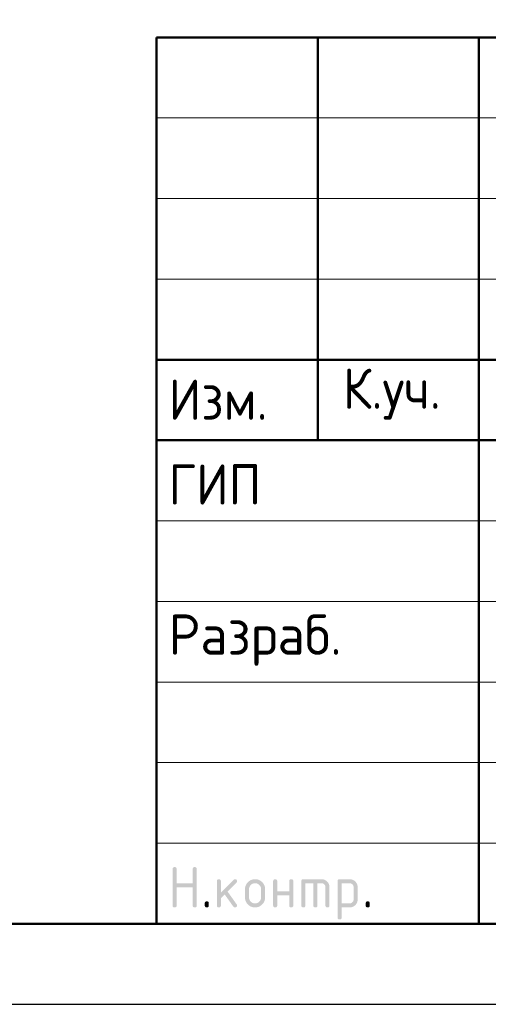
# Model space of a CAD drawing. Header units: millimetres. Extents: x 0 to 50400, y 0 to 35652.
# Tile 5 of 11: x 26580 to 30071, y 0 to 7332. Entities that reach past the tile are written whole.
import ezdxf

# ---------------------------------------------------------------- set-up
doc = ezdxf.new("R2010")
doc.units = ezdxf.units.MM
doc.layers.add('Standard', color=7, linetype='Continuous', lineweight=25)
doc.styles.add('ISOCPEUR', font='txt')

msp = doc.modelspace()

# ---------------------------------------------------------------- hatches: boundary and pattern name
at = {"layer": 'Standard', "linetype": 'Continuous', "lineweight": 25, "transparency": 33554687}
for points in [[(27718.9, 736.5), (27718.9, 1006.5), (27718.9, 1008.4), (27719.1, 1010.1), (27719.4, 1011.7), (27719.8, 1013.1), (27720.3, 1014.5), (27721, 1015.7), (27721.7, 1016.9), (27722.7, 1017.8), (27723.6, 1018.7), (27724.8, 1019.4), (27725.9, 1020.1), (27727.4, 1020.6), (27728.8, 1021.1), (27730.4, 1021.3), (27732, 1021.5), (27733.9, 1021.5), (27735.8, 1021.5), (27737.4, 1021.3), (27739.1, 1021.1), (27740.5, 1020.6), (27741.9, 1020.1), (27743.1, 1019.4), (27744.3, 1018.7), (27745.2, 1017.8), (27746.1, 1016.9), (27746.8, 1015.7), (27747.5, 1014.5), (27748, 1013.1), (27748.5, 1011.7), (27748.7, 1010.1), (27749, 1008.4), (27749, 1006.6), (27749, 901.6), (27868.6, 901.6), (27868.6, 1006.6), (27868.6, 1008.4), (27868.9, 1010.1), (27869.1, 1011.7), (27869.6, 1013.1), (27870, 1014.5), (27870.7, 1015.7), (27871.4, 1016.9), (27872.4, 1017.8), (27873.3, 1018.7), (27874.5, 1019.4), (27875.7, 1020.1), (27877.1, 1020.6), (27878.5, 1021.1), (27880.1, 1021.3), (27881.8, 1021.5), (27883.6, 1021.5), (27885.5, 1021.5), (27887.2, 1021.3), (27888.8, 1021.1), (27890.2, 1020.6), (27891.6, 1020.1), (27892.8, 1019.4), (27894, 1018.7), (27894.9, 1017.8), (27895.9, 1016.9), (27896.6, 1015.7), (27897.3, 1014.5), (27897.7, 1013.1), (27898.2, 1011.7), (27898.4, 1010.1), (27898.7, 1008.4), (27898.7, 1006.5), (27898.7, 736.5), (27898.7, 734.7), (27898.4, 733), (27898.2, 731.4), (27897.7, 730), (27897.3, 728.6), (27896.6, 727.4), (27895.9, 726.2), (27894.9, 725.3), (27894, 724.4), (27892.8, 723.7), (27891.6, 723), (27890.2, 722.5), (27888.8, 722), (27887.2, 721.8), (27885.5, 721.5), (27883.6, 721.5), (27881.8, 721.5), (27880.1, 721.8), (27878.5, 722), (27877.1, 722.5), (27875.7, 723), (27874.5, 723.7), (27873.3, 724.4), (27872.4, 725.3), (27871.4, 726.2), (27870.7, 727.4), (27870, 728.6), (27869.6, 730), (27869.1, 731.4), (27868.9, 733), (27868.6, 734.7), (27868.6, 736.5), (27868.6, 871.5), (27749, 871.5), (27749, 736.5), (27749, 734.7), (27748.7, 733), (27748.5, 731.4), (27748, 730), (27747.5, 728.6), (27746.8, 727.4), (27746.1, 726.2), (27745.2, 725.3), (27744.3, 724.4), (27743.1, 723.7), (27741.9, 723), (27740.5, 722.5), (27739.1, 722), (27737.4, 721.8), (27735.8, 721.5), (27733.9, 721.5), (27732, 721.5), (27730.4, 721.8), (27728.8, 722), (27727.4, 722.5), (27725.9, 723), (27724.8, 723.7), (27723.6, 724.4), (27722.7, 725.3), (27721.7, 726.2), (27721, 727.4), (27720.3, 728.6), (27719.8, 730), (27719.4, 731.4), (27719.1, 733), (27718.9, 734.7)], [(28078.7, 832.8), (28173, 927.1), (28174.1, 928.1), (28175.3, 929), (28176.5, 929.8), (28177.9, 930.3), (28179.2, 930.8), (28180.6, 931.1), (28182.1, 931.4), (28183.7, 931.4), (28185.6, 931.4), (28187.2, 931.1), (28188.9, 930.9), (28190.3, 930.4), (28191.7, 930), (28192.8, 929.3), (28194, 928.6), (28195, 927.6), (28195.9, 926.7), (28196.6, 925.5), (28197.3, 924.3), (28197.8, 922.9), (28198.2, 921.5), (28198.5, 919.9), (28198.7, 918.3), (28198.7, 916.4), (28198.7, 914.9), (28198.4, 913.5), (28198.1, 912.1), (28197.6, 910.8), (28197, 909.5), (28196.1, 908.3), (28195.3, 907.1), (28194.1, 905.9), (28128.3, 840.1), (28195.7, 745.2), (28197.2, 743.1), (28198, 740.9), (28198.7, 738.7), (28198.7, 736.3), (28198.7, 734.5), (28198.5, 732.8), (28198.2, 731.2), (28197.8, 729.9), (28197.3, 728.5), (28196.6, 727.3), (28195.9, 726.2), (28195, 725.2), (28194, 724.3), (28192.8, 723.6), (28191.7, 722.9), (28190.3, 722.5), (28188.9, 722), (28187.2, 721.8), (28185.6, 721.5), (28183.7, 721.5), (28181.7, 721.5), (28179.9, 721.9), (28178.2, 722.3), (28176.6, 723.1), (28175, 723.9), (28173.7, 725.1), (28172.3, 726.3), (28171.2, 727.9), (28106.7, 818.6), (28078.7, 790.6), (28078.7, 736.5), (28078.7, 734.7), (28078.5, 733), (28078.3, 731.4), (28077.8, 730), (28077.3, 728.6), (28076.6, 727.4), (28075.9, 726.2), (28075, 725.3), (28074, 724.4), (28072.9, 723.7), (28071.7, 723), (28070.3, 722.5), (28068.9, 722), (28067.2, 721.8), (28065.6, 721.5), (28063.7, 721.5), (28061.8, 721.5), (28060.2, 721.8), (28058.5, 722), (28057.1, 722.5), (28055.7, 723), (28054.5, 723.7), (28053.4, 724.4), (28052.4, 725.3), (28051.5, 726.2), (28050.8, 727.4), (28050.1, 728.6), (28049.6, 730), (28049.2, 731.4), (28048.9, 733), (28048.7, 734.7), (28048.7, 736.5), (28048.7, 916.4), (28048.7, 918.3), (28048.9, 919.9), (28049.2, 921.5), (28049.6, 922.9), (28050.1, 924.3), (28050.8, 925.5), (28051.5, 926.7), (28052.4, 927.6), (28053.4, 928.6), (28054.5, 929.3), (28055.7, 930), (28057.1, 930.4), (28058.5, 930.9), (28060.2, 931.1), (28061.8, 931.4), (28063.7, 931.4), (28065.6, 931.4), (28067.2, 931.1), (28068.9, 930.9), (28070.3, 930.4), (28071.7, 930), (28072.9, 929.3), (28074, 928.6), (28075, 927.6), (28075.9, 926.7), (28076.6, 925.5), (28077.3, 924.3), (28077.8, 922.9), (28078.3, 921.5), (28078.5, 919.9), (28078.7, 918.3), (28078.7, 916.4)], [(28498.4, 811.4), (28498.4, 736.5), (28498.4, 734.7), (28498.2, 733), (28497.9, 731.4), (28497.5, 730), (28497, 728.6), (28496.3, 727.4), (28495.6, 726.2), (28494.6, 725.3), (28493.7, 724.4), (28492.5, 723.6), (28491.4, 723), (28489.9, 722.5), (28488.5, 722), (28486.9, 721.8), (28485.2, 721.5), (28483.4, 721.5), (28481.5, 721.5), (28479.8, 721.8), (28478.2, 722), (28476.8, 722.5), (28475.4, 723), (28474.2, 723.7), (28473, 724.4), (28472.1, 725.3), (28471.2, 726.2), (28470.5, 727.4), (28469.8, 728.6), (28469.3, 730), (28468.8, 731.4), (28468.6, 733), (28468.3, 734.7), (28468.3, 736.5), (28468.3, 916.4), (28468.3, 918.3), (28468.6, 919.9), (28468.8, 921.5), (28469.3, 922.9), (28469.8, 924.3), (28470.5, 925.5), (28471.2, 926.7), (28472.1, 927.6), (28473, 928.6), (28474.2, 929.3), (28475.4, 930), (28476.8, 930.4), (28478.2, 930.9), (28479.8, 931.1), (28481.5, 931.4), (28483.4, 931.4), (28485.2, 931.4), (28486.9, 931.1), (28488.5, 930.9), (28489.9, 930.4), (28491.4, 930), (28492.5, 929.3), (28493.7, 928.6), (28494.6, 927.6), (28495.6, 926.7), (28496.3, 925.5), (28497, 924.4), (28497.5, 923), (28497.9, 921.5), (28498.2, 919.9), (28498.4, 918.3), (28498.4, 916.4), (28498.4, 841.5), (28588, 841.5), (28588, 916.4), (28588, 918.3), (28588.2, 919.9), (28588.5, 921.5), (28589, 923), (28589.4, 924.4), (28590.1, 925.5), (28590.8, 926.7), (28591.8, 927.6), (28592.7, 928.6), (28593.9, 929.3), (28595.1, 930), (28596.5, 930.4), (28597.9, 930.9), (28599.5, 931.1), (28601.2, 931.4), (28603, 931.4), (28604.9, 931.4), (28606.6, 931.1), (28608.2, 930.9), (28609.6, 930.4), (28611, 930), (28612.2, 929.3), (28613.4, 928.6), (28614.3, 927.6), (28615.2, 926.7), (28615.9, 925.5), (28616.7, 924.3), (28617.1, 922.9), (28617.6, 921.5), (28617.8, 919.9), (28618.1, 918.3), (28618.1, 916.4), (28618.1, 736.5), (28618.1, 734.7), (28617.8, 733), (28617.6, 731.4), (28617.1, 730), (28616.7, 728.6), (28615.9, 727.4), (28615.2, 726.2), (28614.3, 725.3), (28613.4, 724.4), (28612.2, 723.7), (28611, 723), (28609.6, 722.5), (28608.2, 722), (28606.6, 721.8), (28604.9, 721.5), (28603, 721.5), (28601.2, 721.5), (28599.5, 721.8), (28597.9, 722), (28596.5, 722.5), (28595.1, 723), (28593.9, 723.6), (28592.7, 724.4), (28591.8, 725.3), (28590.8, 726.2), (28590.1, 727.4), (28589.4, 728.6), (28589, 730), (28588.5, 731.4), (28588.2, 733), (28588, 734.7), (28588, 736.5), (28588, 811.4)], [(28693.2, 931.4), (28828.1, 931.4), (28831.2, 931.4), (28834.2, 931.1), (28837.2, 930.8), (28840.1, 930.3), (28843, 929.7), (28845.7, 928.9), (28848.5, 928.1), (28851.2, 927), (28853.8, 925.9), (28856.4, 924.5), (28858.9, 923.2), (28861.3, 921.5), (28863.7, 919.9), (28866, 918), (28868.3, 916.1), (28870.5, 913.9), (28872.7, 911.7), (28874.6, 909.4), (28876.5, 907.1), (28878.2, 904.7), (28879.8, 902.3), (28881.2, 899.7), (28882.5, 897.2), (28883.6, 894.5), (28884.7, 891.9), (28885.5, 889.1), (28886.4, 886.3), (28886.9, 883.4), (28887.5, 880.6), (28887.7, 877.6), (28888, 874.5), (28888, 871.4), (28888, 736.5), (28888, 734.7), (28887.8, 733), (28887.5, 731.4), (28887.1, 730), (28886.6, 728.6), (28885.9, 727.4), (28885.2, 726.2), (28884.3, 725.3), (28883.3, 724.4), (28882.1, 723.7), (28881, 723), (28879.6, 722.5), (28878.1, 722), (28876.5, 721.8), (28874.9, 721.5), (28873, 721.5), (28871.1, 721.5), (28869.5, 721.8), (28867.8, 722), (28866.4, 722.5), (28865, 723), (28863.8, 723.6), (28862.7, 724.4), (28861.7, 725.3), (28860.8, 726.2), (28860.1, 727.4), (28859.4, 728.6), (28858.9, 730), (28858.4, 731.4), (28858.2, 733), (28857.9, 734.7), (28857.9, 736.5), (28857.9, 871.4), (28857.9, 874.5), (28857.4, 877.5), (28856.9, 880.4), (28855.8, 883.1), (28854.7, 885.7), (28853.1, 888.1), (28851.5, 890.5), (28849.3, 892.7), (28847.2, 894.8), (28844.8, 896.5), (28842.4, 898.1), (28839.7, 899.2), (28837.1, 900.2), (28834.1, 900.8), (28831.2, 901.3), (28828, 901.3), (28798.1, 901.3), (28798.1, 736.5), (28798.1, 734.7), (28797.9, 733), (28797.6, 731.4), (28797.2, 730), (28796.7, 728.6), (28796, 727.4), (28795.3, 726.2), (28794.4, 725.3), (28793.4, 724.4), (28792.3, 723.6), (28791.1, 723), (28789.7, 722.5), (28788.3, 722), (28786.6, 721.8), (28785, 721.5), (28783.1, 721.5), (28781.2, 721.5), (28779.6, 721.8), (28777.9, 722), (28776.5, 722.5), (28775.1, 723), (28773.9, 723.6), (28772.8, 724.4), (28771.8, 725.3), (28770.9, 726.2), (28770.2, 727.4), (28769.5, 728.6), (28769, 730), (28768.5, 731.4), (28768.3, 733), (28768.1, 734.7), (28768.1, 736.5), (28768.1, 901.3), (28708.2, 901.3), (28708.2, 736.5), (28708.2, 734.7), (28708, 733), (28707.8, 731.4), (28707.3, 730), (28706.8, 728.6), (28706.1, 727.4), (28705.4, 726.2), (28704.5, 725.3), (28703.5, 724.4), (28702.4, 723.6), (28701.2, 723), (28699.8, 722.5), (28698.4, 722), (28696.7, 721.8), (28695.1, 721.5), (28693.2, 721.5), (28691.3, 721.5), (28689.7, 721.8), (28688, 722), (28686.6, 722.5), (28685.2, 723), (28684, 723.7), (28682.9, 724.4), (28681.9, 725.3), (28681, 726.2), (28680.3, 727.4), (28679.6, 728.6), (28679.1, 730), (28678.7, 731.4), (28678.4, 733), (28678.2, 734.7), (28678.2, 736.5), (28678.2, 916.4), (28678.2, 918.3), (28678.4, 919.9), (28678.6, 921.5), (28679.1, 922.9), (28679.6, 924.3), (28680.3, 925.5), (28681, 926.7), (28681.9, 927.6), (28682.9, 928.6), (28684, 929.3), (28685.2, 930), (28686.6, 930.4), (28688, 930.9), (28689.6, 931.1), (28691.3, 931.4)], [(27958.8, 751.6), (27958.8, 753.5), (27959, 755.1), (27959.3, 756.8), (27959.7, 758.2), (27960.2, 759.6), (27960.9, 760.8), (27961.6, 761.9), (27962.5, 762.9), (27963.5, 763.8), (27964.7, 764.5), (27965.8, 765.2), (27967.2, 765.7), (27968.6, 766.2), (27970.3, 766.4), (27971.9, 766.6), (27973.8, 766.6), (27975.7, 766.6), (27977.3, 766.4), (27979, 766.2), (27980.4, 765.7), (27981.8, 765.2), (27983, 764.5), (27984.1, 763.8), (27985.1, 762.9), (27986, 761.9), (27986.7, 760.8), (27987.4, 759.6), (27987.9, 758.2), (27988.4, 756.8), (27988.6, 755.1), (27988.8, 753.5), (27988.8, 751.6), (27988.8, 736.6), (27988.8, 734.7), (27988.6, 733), (27988.4, 731.4), (27987.9, 730), (27987.4, 728.6), (27986.7, 727.4), (27986, 726.2), (27985.1, 725.3), (27984.1, 724.4), (27983, 723.7), (27981.8, 723), (27980.4, 722.5), (27979, 722), (27977.3, 721.8), (27975.7, 721.5), (27973.8, 721.5), (27971.9, 721.5), (27970.3, 721.8), (27968.6, 722), (27967.2, 722.5), (27965.8, 723), (27964.7, 723.7), (27963.5, 724.4), (27962.5, 725.3), (27961.6, 726.2), (27960.9, 727.4), (27960.2, 728.6), (27959.7, 730), (27959.3, 731.4), (27959, 733), (27958.8, 734.7), (27958.8, 736.6)], [(29158, 751.6), (29158, 753.5), (29158.2, 755.1), (29158.4, 756.8), (29158.9, 758.2), (29159.4, 759.6), (29160.1, 760.8), (29160.8, 761.9), (29161.7, 762.9), (29162.6, 763.8), (29163.8, 764.5), (29165, 765.2), (29166.4, 765.7), (29167.8, 766.2), (29169.5, 766.4), (29171.1, 766.6), (29173, 766.6), (29174.9, 766.6), (29176.5, 766.4), (29178.1, 766.2), (29179.6, 765.7), (29181, 765.2), (29182.1, 764.5), (29183.3, 763.8), (29184.3, 762.9), (29185.2, 761.9), (29185.9, 760.8), (29186.6, 759.6), (29187.1, 758.2), (29187.5, 756.8), (29187.8, 755.1), (29188, 753.5), (29188, 751.6), (29188, 736.6), (29188, 734.7), (29187.8, 733), (29187.5, 731.4), (29187.1, 730), (29186.6, 728.6), (29185.9, 727.4), (29185.2, 726.2), (29184.3, 725.3), (29183.3, 724.4), (29182.1, 723.7), (29181, 723), (29179.6, 722.5), (29178.1, 722), (29176.5, 721.8), (29174.9, 721.5), (29173, 721.5), (29171.1, 721.5), (29169.5, 721.8), (29167.8, 722), (29166.4, 722.5), (29165, 723), (29163.8, 723.7), (29162.6, 724.4), (29161.7, 725.3), (29160.8, 726.2), (29160.1, 727.4), (29159.4, 728.6), (29158.9, 730), (29158.4, 731.4), (29158.2, 733), (29158, 734.7), (29158, 736.6)]]:
    msp.add_hatch(color=7, dxfattribs=at).paths.add_polyline_path(points, flags=16)
h = msp.add_hatch(color=7, dxfattribs=at)
h.paths.add_polyline_path([(28258.5, 796.5), (28258.5, 856.4), (28258.5, 860.3), (28258.8, 864.1), (28259.2, 867.8), (28259.9, 871.4), (28260.6, 875), (28261.6, 878.5), (28262.6, 881.9), (28264, 885.3), (28265.3, 888.6), (28267.1, 891.7), (28268.8, 894.9), (28270.8, 897.9), (28272.9, 901), (28275.3, 903.8), (28277.7, 906.7), (28280.4, 909.5), (28283.1, 912.2), (28286, 914.6), (28288.9, 917), (28291.9, 919.1), (28294.9, 921.1), (28298.1, 922.8), (28301.3, 924.5), (28304.6, 925.9), (28307.9, 927.3), (28311.4, 928.3), (28314.8, 929.3), (28318.4, 930), (28322, 930.7), (28325.7, 931), (28329.5, 931.4), (28333.4, 931.4), (28337.3, 931.4), (28341.1, 931), (28344.9, 930.7), (28348.5, 930), (28352.2, 929.3), (28355.6, 928.3), (28359.1, 927.3), (28362.4, 926), (28365.8, 924.6), (28368.9, 922.9), (28372.1, 921.2), (28375.1, 919.2), (28378.1, 917.1), (28381, 914.8), (28383.9, 912.4), (28386.6, 909.7), (28389.3, 907), (28391.6, 904.1), (28394, 901.3), (28396, 898.2), (28398.1, 895.2), (28399.8, 892), (28401.5, 888.9), (28402.8, 885.5), (28404.2, 882.2), (28405.2, 878.7), (28406.2, 875.2), (28406.9, 871.6), (28407.6, 868), (28407.9, 864.2), (28408.2, 860.4), (28408.2, 856.4), (28408.2, 796.5), (28408.2, 792.6), (28407.9, 788.9), (28407.5, 785.1), (28406.9, 781.5), (28406.2, 777.9), (28405.2, 774.4), (28404.1, 771), (28402.8, 767.7), (28401.4, 764.4), (28399.7, 761.2), (28398, 758), (28395.9, 755), (28393.9, 752), (28391.5, 749.1), (28389.1, 746.2), (28386.3, 743.5), (28383.6, 740.7), (28380.7, 738.3), (28377.8, 735.9), (28374.8, 733.9), (28371.8, 731.8), (28368.6, 730.1), (28365.5, 728.4), (28362.2, 727), (28358.8, 725.6), (28355.4, 724.6), (28351.9, 723.6), (28348.3, 722.9), (28344.7, 722.2), (28341, 721.9), (28337.3, 721.5), (28333.4, 721.5), (28329.5, 721.5), (28325.7, 721.9), (28322, 722.2), (28318.4, 722.9), (28314.8, 723.6), (28311.4, 724.6), (28307.9, 725.6), (28304.6, 727), (28301.3, 728.4), (28298.1, 730.1), (28294.9, 731.8), (28291.9, 733.9), (28288.9, 735.9), (28286, 738.3), (28283.1, 740.7), (28280.4, 743.5), (28277.7, 746.2), (28275.3, 749.1), (28272.9, 752), (28270.8, 755), (28268.8, 758), (28267.1, 761.2), (28265.3, 764.4), (28264, 767.7), (28262.6, 771), (28261.6, 774.4), (28260.6, 777.9), (28259.9, 781.5), (28259.2, 785.1), (28258.8, 788.9), (28258.5, 792.6)], flags=16)
h.paths.add_polyline_path([(28378.2, 796.6), (28378.2, 856.6), (28378.2, 861.2), (28377.4, 865.5), (28376.5, 869.9), (28374.9, 873.8), (28373.2, 877.8), (28370.8, 881.4), (28368.3, 885.1), (28365.1, 888.4), (28361.8, 891.7), (28358.1, 894.1), (28354.5, 896.6), (28350.6, 898.3), (28346.6, 899.9), (28342.3, 900.7), (28338, 901.6), (28333.4, 901.6), (28328.7, 901.6), (28324.4, 900.7), (28320.1, 899.9), (28316.2, 898.3), (28312.2, 896.6), (28308.6, 894.1), (28305, 891.7), (28301.7, 888.4), (28298.4, 885.1), (28295.9, 881.4), (28293.5, 877.8), (28291.8, 873.8), (28290.2, 869.9), (28289.4, 865.5), (28288.6, 861.2), (28288.6, 856.6), (28288.6, 796.6), (28288.6, 791.9), (28289.4, 787.5), (28290.2, 783.2), (28291.8, 779.2), (28293.4, 775.2), (28295.9, 771.6), (28298.3, 767.9), (28301.6, 764.7), (28304.8, 761.4), (28308.4, 758.9), (28312.1, 756.5), (28316, 754.9), (28320, 753.2), (28324.3, 752.4), (28328.7, 751.6), (28333.4, 751.6), (28338, 751.6), (28342.3, 752.4), (28346.6, 753.2), (28350.6, 754.9), (28354.5, 756.5), (28358.1, 759), (28361.8, 761.5), (28365.1, 764.8), (28368.3, 768.1), (28370.8, 771.7), (28373.2, 775.3), (28374.9, 779.3), (28376.5, 783.3), (28377.4, 787.6), (28378.2, 791.9)])
h = msp.add_hatch(color=7, dxfattribs=at)
h.paths.add_polyline_path([(28948.1, 916.4), (28948.1, 918.3), (28948.4, 919.9), (28948.6, 921.5), (28949.1, 923), (28949.5, 924.3), (28950.2, 925.5), (28950.9, 926.7), (28951.9, 927.6), (28952.8, 928.6), (28954, 929.3), (28955.1, 930), (28956.5, 930.4), (28957.9, 930.9), (28959.6, 931.1), (28961.2, 931.4), (28963.1, 931.4), (29038, 931.4), (29041.1, 931.4), (29044.1, 931.1), (29047.2, 930.8), (29050.1, 930.3), (29052.9, 929.8), (29055.7, 928.9), (29058.5, 928.1), (29061.2, 927), (29063.8, 925.9), (29066.4, 924.6), (29068.9, 923.2), (29071.3, 921.6), (29073.7, 920), (29076, 918.1), (29078.3, 916.2), (29080.5, 914), (29082.7, 911.8), (29084.6, 909.5), (29086.5, 907.2), (29088.1, 904.8), (29089.7, 902.4), (29091.1, 899.9), (29092.4, 897.3), (29093.5, 894.7), (29094.6, 892), (29095.4, 889.2), (29096.2, 886.5), (29096.8, 883.5), (29097.3, 880.6), (29097.6, 877.6), (29097.8, 874.6), (29097.8, 871.4), (29097.8, 781.5), (29097.8, 778.4), (29097.6, 775.4), (29097.3, 772.4), (29096.8, 769.5), (29096.2, 766.6), (29095.4, 763.8), (29094.6, 761), (29093.5, 758.4), (29092.4, 755.7), (29091.1, 753.2), (29089.7, 750.7), (29088.1, 748.2), (29086.5, 745.8), (29084.6, 743.5), (29082.7, 741.2), (29080.5, 739), (29078.3, 736.8), (29076, 734.9), (29073.8, 733), (29071.3, 731.4), (29068.9, 729.7), (29066.4, 728.4), (29063.9, 727), (29061.2, 725.9), (29058.6, 724.8), (29055.8, 724), (29053, 723.2), (29050.1, 722.6), (29047.2, 722.1), (29044.2, 721.8), (29041.1, 721.5), (29038, 721.5), (28978.2, 721.5), (28978.2, 646.6), (28978.2, 644.8), (28977.9, 643.1), (28977.7, 641.5), (28977.2, 640.1), (28976.8, 638.7), (28976.1, 637.5), (28975.4, 636.3), (28974.4, 635.4), (28973.5, 634.5), (28972.3, 633.8), (28971.1, 633.1), (28969.7, 632.6), (28968.3, 632.1), (28966.7, 631.9), (28965, 631.7), (28963.1, 631.7), (28961.3, 631.7), (28959.6, 631.9), (28958, 632.1), (28956.6, 632.6), (28955.2, 633.1), (28954, 633.8), (28952.8, 634.5), (28951.9, 635.4), (28950.9, 636.3), (28950.2, 637.5), (28949.5, 638.7), (28949.1, 640.1), (28948.6, 641.5), (28948.4, 643.1), (28948.1, 644.8), (28948.1, 646.6)], flags=16)
h.paths.add_polyline_path([(28978.2, 901.3), (28978.2, 751.6), (29037.9, 751.6), (29041, 751.6), (29043.9, 752.1), (29046.8, 752.7), (29049.4, 753.8), (29052.1, 754.9), (29054.5, 756.5), (29056.9, 758.1), (29059.1, 760.3), (29061.3, 762.5), (29062.9, 764.9), (29064.5, 767.4), (29065.6, 770), (29066.7, 772.7), (29067.2, 775.5), (29067.8, 778.4), (29067.8, 781.5), (29067.8, 871.4), (29067.8, 874.6), (29067.2, 877.5), (29066.7, 880.4), (29065.6, 883.1), (29064.6, 885.7), (29062.9, 888.1), (29061.3, 890.5), (29059.2, 892.7), (29057, 894.9), (29054.6, 896.5), (29052.2, 898.1), (29049.6, 899.2), (29046.9, 900.2), (29044, 900.8), (29041.1, 901.3), (29037.9, 901.3)])

# ---------------------------------------------------------------- linework, layer by layer
at = {"layer": 'Standard', "color": 7, "linetype": 'Continuous', "lineweight": 50, "transparency": 33554687}
for p, q in [((27600, 600), (27600, 7200)), ((27600, 7200), (49800, 7200)), ((28800, 4200), (28800, 7200)), ((30000, 600), (30000, 7200)), ((27600, 4800), (35400, 4800)), ((27600, 4800), (35400, 4800)), ((27600, 4200), (35400, 4200)), ((27600, 4200), (35400, 4200))]:
    msp.add_line(p, q, dxfattribs=at)
at = {"layer": 'Standard', "color": 7, "linetype": 'Continuous', "lineweight": 13, "transparency": 33554687}
for p, q in [((27600, 6600), (35400, 6600)), ((27600, 6000), (35400, 6000)), ((27600, 5400), (35400, 5400)), ((27600, 3600), (35400, 3600)), ((27600, 3000), (35400, 3000)), ((27600, 3000), (35400, 3000)), ((27600, 2400), (35400, 2400)), ((27600, 2400), (35400, 2400)), ((27600, 1800), (35400, 1800)), ((27600, 1200), (35400, 1200))]:
    msp.add_line(p, q, dxfattribs=at)
at = {"layer": 'Standard', "color": 7, "linetype": 'Continuous', "lineweight": 25, "transparency": 33554687}
msp.add_line((27600, 600), (49800, 600), dxfattribs=at)
msp.add_line((27600, 600), (49800, 600), dxfattribs=at)
msp.add_line((27600, 600), (49800, 600), dxfattribs=at)
msp.add_lwpolyline([(0, 0), (50400, 0), (50400, 35640), (0, 35640), (0, 0)], close=True, dxfattribs=at)
at = {"layer": 'Standard', "color": 7, "linetype": 'Continuous', "lineweight": 13, "transparency": 33554687}
msp.add_lwpolyline([(50400, 35640), (0, 35640), (0, 0), (50400, 0), (50400, 35640)], dxfattribs=at)
msp.add_lwpolyline([(50400, 35640), (0, 35640), (0, 0), (50400, 0), (50400, 35640)], dxfattribs=at)
at = {"layer": 'Standard', "color": 7, "linetype": 'Continuous', "lineweight": 50, "transparency": 33554687}
msp.add_lwpolyline([(2400, 35040), (49800, 35040), (49800, 600), (2400, 600), (2400, 35040)], close=True, dxfattribs=at)
at = {"layer": 'Standard', "color": 7, "linetype": 'Continuous', "lineweight": 25, "transparency": 33554687}
msp.add_lwpolyline([(49800, 7200), (27600, 7200), (27600, 600), (49800, 600), (49800, 7200)], dxfattribs=at)

# ---------------------------------------------------------------- texts
at = {"layer": 'Standard', "color": 7, "linetype": 'Continuous', "lineweight": 13, "transparency": 33554687, "insert": (27600, 9228.8), "char_height": 336, "width": 17847.48, "attachment_point": 1, "line_spacing_factor": 1.084337}
msp.add_mtext('\\A1;{\\fISOCPEUR|i0|b0;\\H335.999994;\\W1.000000;\\C7;1. Ведомость расхода стали см. лист КЖ-1.1}\\P{\\fISOCPEUR|i0|b0;\\H335.999994;\\W1.000000;\\C7;2. Опалубочный план конструкции стен 2 этажа см. лист КЖ-17}\\P{\\fISOCPEUR|i0|b0;\\H335.999994;\\W1.000000;\\C7;3. Отгиб направить в противоположную сторону от отверстия в плите покрытия}\\P', dxfattribs=at)
at = {"layer": 'Standard', "color": 7, "linetype": 'Continuous', "lineweight": 25, "transparency": 33554687, "char_height": 300, "attachment_point": 7, "style": 'ISOCPEUR'}
for s, insert, width in [('\\W0.93;Изм.', (27688.8, 4353), 903.476), ('\\W0.93;К.уч.', (28987.2, 4353), 979.214), ('\\W0.92;ГИП', (27688.8, 3721.5), 827.543), ('\\W0.96;Разраб.', (27688.8, 2521.5), 1567.875)]:
    msp.add_mtext(s, dxfattribs=dict(at, insert=insert, width=width))

doc.saveas('drawing.dxf')
